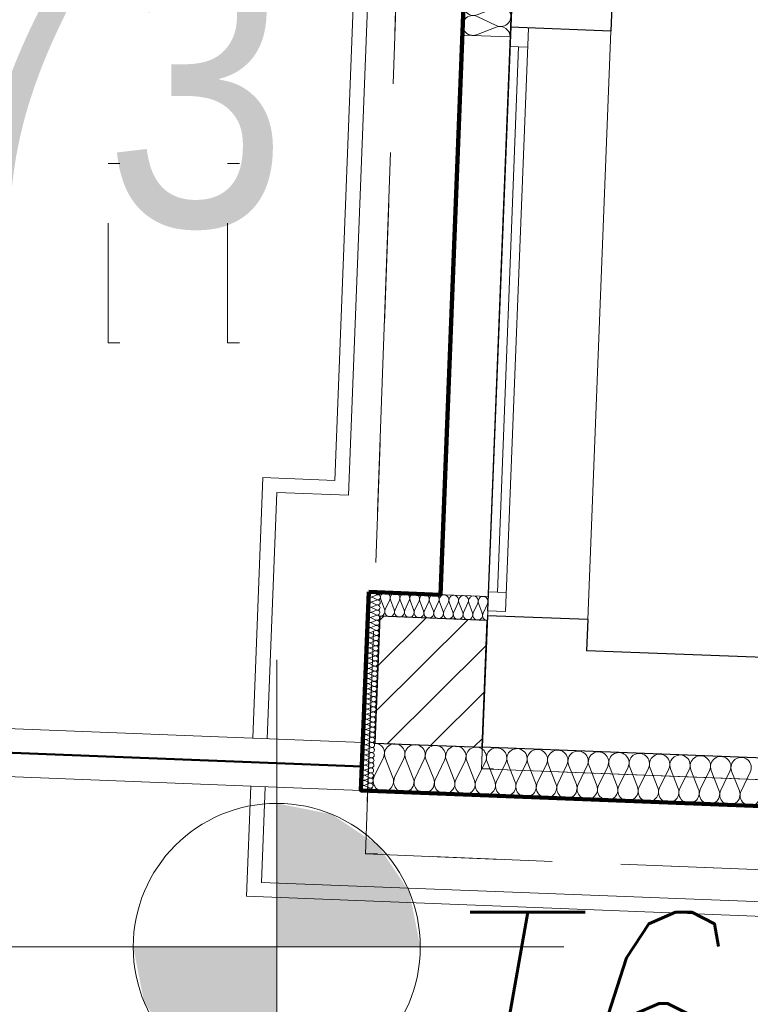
# Model space of a CAD drawing. Extents: x -198213 to 5540361, y 56395 to 5961443.
# Tile 16 of 76: x 5539577.63 to 5539580.68, y 5961325.39 to 5961329.5. Entities that reach past the tile are written whole.
import ezdxf
from ezdxf import colors
from ezdxf.entities.mleader import LeaderData, LeaderLine
from ezdxf.math import Vec2, Vec3

# ---------------------------------------------------------------- set-up
doc = ezdxf.new("R2010")
doc.units = 0
doc.header["$MEASUREMENT"] = 0
doc.linetypes.add('L_0_03', pattern=[1, 0.5, -0.5])
doc.linetypes.add('L_0_06', pattern=[2, 1.5, -0.5])
for name, color, linetype, lineweight in [('$ IE_OPISY', 7, 'Continuous', 25), ('0_Nr_Pióra__7', 8, 'Continuous', 13), ('312_budynek_ewidencyjny_Nr_Pióra__7', 8, 'Continuous', 13), ('Arch balustrady_Nr_Pióra__86', 8, 'Continuous', 50), ('Arch drogi_Nr_Pióra__21', 8, 'Continuous', 9), ('Arch ocieplenie_Nr_Pióra__22', 8, 'Continuous', 9), ('Arch okna_Nr_Pióra__4', 8, 'Continuous', 9), ('Arch schody_Nr_Pióra__21', 8, 'Continuous', 9), ('Arch wyburzenia_Nr_Pióra__46', 8, 'Continuous', 13), ('Arch wykończenie_Nr_Pióra__46', 8, 'Continuous', 13), ('arch wypelnienia_Nr_Pióra__118', 8, 'Continuous', 211), ('Arch ściany nośne_Nr_Pióra__21', 8, 'Continuous', 9), ('Arch ściany nośne_Nr_Pióra__27', 8, 'Continuous', 30), ('bt_Nr_Pióra__7', 8, 'Continuous', 13), ('INWENT RZĘDNE_Nr_Pióra__21', 8, 'Continuous', 9), ('INWENT.ŚCIANY_Nr_Pióra__1', 8, 'Continuous', 25), ('trawnik_Nr_Pióra__7', 8, 'Continuous', 13)]:
    doc.layers.add(name, color=color, linetype=linetype, lineweight=lineweight)
for name, color, linetype in [('Arch ocieplenie', 8, 'Continuous'), ('Arch ściany nośne', 8, 'Continuous'), ('INWENT RZĘDNE', 8, 'Continuous')]:
    doc.layers.add(name, color=color, linetype=linetype)
doc.styles.add('1. Elektrobau_02.2024', font='romans.shx', dxfattribs={"width": 0.8, "oblique": 10})
doc.styles.add('GENERATED_STYLE_3', font='ARIALN.TTF')

# ---------------------------------------------------------------- blocks, each defined once
blk = doc.blocks.new('Izolacja cieplna 14_15', base_point=(-134699.1285165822, 101732.1675233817))
at = {"layer": 'Arch ocieplenie_Nr_Pióra__22', "linetype": 'Continuous'}
for p, q in [((-134734.2375228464, 101732.6453930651), (-134714.3974233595, 101723.0099094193)), ((-134735.8999967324, 101690.1137694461), (-134716.0598972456, 101680.4782858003)), ((-134715.2984797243, 101699.9578840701), (-134735.8301593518, 101691.9004424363)), ((-134735.0687597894, 101711.3795812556), (-134715.2286603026, 101701.7440976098)), ((-134714.4672427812, 101721.2236958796), (-134734.9989224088, 101713.1662542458)), ((-134737.5624706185, 101647.5821458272), (-134717.7223711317, 101637.9466621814)), ((-134716.9609536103, 101657.4262604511), (-134737.4926332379, 101649.3688188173)), ((-134736.7312336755, 101668.8479576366), (-134716.8911341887, 101659.2124739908)), ((-134716.1297166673, 101678.6920722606), (-134736.6613962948, 101670.6346306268)), ((-134739.2249445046, 101605.0505222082), (-134719.3848450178, 101595.4150385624)), ((-134718.6234274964, 101614.8946368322), (-134739.1551071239, 101606.8371951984)), ((-134738.3937075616, 101626.3163340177), (-134718.5536080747, 101616.6808503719)), ((-134717.7921905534, 101636.1604486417), (-134738.3238701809, 101628.1030070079)), ((-134740.8874183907, 101562.5188985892), (-134721.0473189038, 101552.8834149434)), ((-134720.2859013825, 101572.3630132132), (-134740.81758101, 101564.3055715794)), ((-134740.0561814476, 101583.7847103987), (-134720.2160819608, 101574.1492267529)), ((-134719.4546644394, 101593.6288250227), (-134739.986344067, 101585.5713833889)), ((-134742.5498922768, 101519.9872749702), (-134722.7097927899, 101510.3517913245)), ((-134721.9483752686, 101529.8313895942), (-134742.4800548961, 101521.7739479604)), ((-134741.7186553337, 101541.2530867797), (-134721.8785558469, 101531.6176031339)), ((-134721.1171383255, 101551.0972014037), (-134741.6488179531, 101543.0397597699)), ((-134723.6108491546, 101487.2997659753), (-134744.1425287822, 101479.2423243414)), ((-134743.3811292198, 101498.7214631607), (-134723.541029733, 101489.085979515)), ((-134722.7796122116, 101508.5655777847), (-134743.3112918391, 101500.5081361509)), ((-134725.2733230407, 101444.7681423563), (-134745.8050026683, 101436.7107007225)), ((-134745.0436031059, 101456.1898395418), (-134725.203503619, 101446.554355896)), ((-134724.4420860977, 101466.0339541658), (-134744.9737657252, 101457.976512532)), ((-134744.2123661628, 101477.4556513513), (-134724.372266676, 101467.8201677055)), ((-134726.9357969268, 101402.2365187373), (-134747.4674765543, 101394.1790771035)), ((-134746.7060769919, 101413.6582159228), (-134726.8659775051, 101404.022732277)), ((-134726.1045599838, 101423.5023305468), (-134746.6362396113, 101415.444888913)), ((-134745.8748400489, 101434.9240277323), (-134726.0347405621, 101425.2885440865)), ((-134728.5982708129, 101359.7048951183), (-134749.1299504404, 101351.6474534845)), ((-134748.368550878, 101371.1265923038), (-134728.5284513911, 101361.4911086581)), ((-134727.7670338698, 101380.9707069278), (-134748.2987134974, 101372.913265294)), ((-134747.537313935, 101392.3924041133), (-134727.6972144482, 101382.7569204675)), ((-134730.2607446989, 101317.1732714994), (-134750.7924243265, 101309.1158298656)), ((-134750.0310247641, 101328.5949686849), (-134730.1909252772, 101318.9594850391)), ((-134729.4295077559, 101338.4390833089), (-134749.9611873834, 101330.381641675)), ((-134749.1997878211, 101349.8607804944), (-134729.3596883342, 101340.2252968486)), ((-134731.923218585, 101274.6416478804), (-134752.4548982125, 101266.5842062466)), ((-134751.6934986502, 101286.0633450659), (-134731.8533991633, 101276.4278614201)), ((-134731.091981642, 101295.9074596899), (-134751.6236612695, 101287.8500180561)), ((-134750.8622617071, 101307.3291568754), (-134731.0221622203, 101297.6936732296)), ((-134733.5856924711, 101232.1100242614), (-134754.1173720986, 101224.0525826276)), ((-134753.3559725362, 101243.5317214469), (-134733.5158730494, 101233.8962378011)), ((-134732.754455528, 101253.3758360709), (-134753.2861351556, 101245.3183944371)), ((-134752.5247355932, 101264.7975332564), (-134732.6846361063, 101255.1620496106)), ((-134755.0184464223, 101201.000097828), (-134735.1783469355, 101191.3646141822)), ((-134734.4169294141, 101210.8442124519), (-134754.9486090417, 101202.7867708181)), ((-134754.1872094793, 101222.2659096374), (-134734.3471099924, 101212.6304259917)), ((-134756.6809203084, 101158.468474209), (-134736.8408208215, 101148.8329905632)), ((-134736.0794033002, 101168.312588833), (-134756.6110829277, 101160.2551471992)), ((-134755.8496833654, 101179.7342860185), (-134736.0095838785, 101170.0988023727)), ((-134735.2481663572, 101189.5784006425), (-134755.7798459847, 101181.5209590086)), ((-134758.3433941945, 101115.93685059), (-134738.5032947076, 101106.3013669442)), ((-134737.7418771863, 101125.780965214), (-134758.2735568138, 101117.7235235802)), ((-134757.5121572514, 101137.2026623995), (-134737.6720577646, 101127.5671787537)), ((-134736.9106402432, 101147.0467770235), (-134757.4423198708, 101138.9893353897)), ((-134760.0058680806, 101073.405226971), (-134740.1657685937, 101063.7697433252)), ((-134739.4043510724, 101083.249341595), (-134759.9360306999, 101075.1918999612)), ((-134759.1746311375, 101094.6710387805), (-134739.3345316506, 101085.0355551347)), ((-134738.5731141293, 101104.5151534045), (-134759.1047937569, 101096.4577117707)), ((-134761.6683419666, 101030.8736033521), (-134741.8282424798, 101021.2381197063)), ((-134741.0668249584, 101040.717717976), (-134761.5985045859, 101032.6602763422)), ((-134760.8371050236, 101052.1394151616), (-134740.9970055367, 101042.5039315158)), ((-134740.2355880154, 101061.9835297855), (-134760.7672676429, 101053.9260881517)), ((-134763.3308158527, 100988.3419797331), (-134743.4907163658, 100978.7064960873)), ((-134742.7292988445, 100998.1860943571), (-134763.260978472, 100990.1286527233)), ((-134762.4995789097, 101009.6077915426), (-134742.6594794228, 100999.9723078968)), ((-134741.8980619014, 101019.4519061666), (-134762.429741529, 101011.3944645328)), ((-134764.9932897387, 100945.8103561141), (-134745.1531902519, 100936.1748724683)), ((-134744.3917727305, 100955.6544707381), (-134764.9234523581, 100947.5970291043)), ((-134764.1620527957, 100967.0761679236), (-134744.3219533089, 100957.4406842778)), ((-134743.5605357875, 100976.9202825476), (-134764.0922154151, 100968.8628409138)), ((-134746.0542466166, 100913.1228471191), (-134766.5859262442, 100905.0654054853)), ((-134765.8245266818, 100924.5445443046), (-134745.984427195, 100914.9090606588)), ((-134745.2230096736, 100934.3886589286), (-134765.7546893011, 100926.3312172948))]:
    blk.add_line(p, q, dxfattribs=at)
for centre, start_param, end_param in [((-134738.8808758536, 101723.0724360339), 2.72879934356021, 6.695979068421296), ((-134709.7540748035, 101732.5828546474), 5.870391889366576, 7.853981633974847), ((-134740.5433497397, 101680.5408124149), 2.72879934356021, 6.69597906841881), ((-134739.7121127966, 101701.8066242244), 2.72879934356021, 6.695979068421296), ((-134711.4165345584, 101690.0516946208), 5.870391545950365, 9.837570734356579), ((-134710.5852976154, 101711.3175064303), 5.870391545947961, 9.837570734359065), ((-134742.2058236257, 101638.0091887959), 2.72879934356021, 6.69597906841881), ((-134741.3745866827, 101659.2750006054), 2.72879934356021, 6.69597906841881), ((-134713.0790084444, 101647.5200710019), 5.870391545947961, 9.837570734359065), ((-134712.2477715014, 101668.7858828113), 5.870391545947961, 9.837570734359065), ((-134743.8682975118, 101595.4775651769), 2.72879934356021, 6.695979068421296), ((-134743.0370605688, 101616.7433769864), 2.72879934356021, 6.695979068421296), ((-134714.7414823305, 101604.9884473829), 5.870391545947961, 9.837570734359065), ((-134713.9102453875, 101626.2542591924), 5.870391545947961, 9.837570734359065), ((-134745.5307713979, 101552.945941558), 2.72879934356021, 6.69597906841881), ((-134744.6995344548, 101574.2117533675), 2.72879934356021, 6.69597906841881), ((-134716.4039562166, 101562.4568237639), 5.870391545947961, 9.837570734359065), ((-134715.5727192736, 101583.7226355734), 5.870391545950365, 9.837570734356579), ((-134747.193245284, 101510.414317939), 2.72879934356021, 6.695979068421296), ((-134746.3620083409, 101531.6801297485), 2.72879934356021, 6.69597906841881), ((-134718.0664301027, 101519.9252001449), 5.870391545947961, 9.837570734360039), ((-134717.2351931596, 101541.1910119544), 5.870391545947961, 9.837570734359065), ((-134748.85571917, 101467.88269432), 2.728799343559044, 6.69597906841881), ((-134748.024482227, 101489.1485061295), 2.728799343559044, 6.695979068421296), ((-134719.7289039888, 101477.393576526), 5.870391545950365, 9.837570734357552), ((-134718.8976670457, 101498.6593883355), 5.870391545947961, 9.837570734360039), ((-134750.5181930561, 101425.3510707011), 2.728799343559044, 6.69597906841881), ((-134749.6869561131, 101446.6168825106), 2.728799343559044, 6.69597906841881), ((-134721.3913778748, 101434.861952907), 5.870391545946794, 9.837570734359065), ((-134720.5601409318, 101456.1277647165), 5.870391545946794, 9.837570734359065), ((-134751.3494299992, 101404.0852588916), 2.72879934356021, 6.695979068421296), ((-134723.0538517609, 101392.330329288), 5.870391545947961, 9.837570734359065), ((-134722.2226148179, 101413.5961410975), 5.870391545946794, 9.837570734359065), ((-134753.0119038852, 101361.5536352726), 2.72879934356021, 6.69597906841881), ((-134752.1806669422, 101382.8194470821), 2.72879934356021, 6.695979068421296), ((-134724.716325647, 101349.798705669), 5.870391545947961, 9.837570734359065), ((-134723.8850887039, 101371.0645174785), 5.870391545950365, 9.837570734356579), ((-134754.6743777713, 101319.0220116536), 2.72879934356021, 6.69597906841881), ((-134753.8431408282, 101340.2878234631), 2.72879934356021, 6.69597906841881), ((-134726.3787995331, 101307.2670820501), 5.870391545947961, 9.837570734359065), ((-134725.54756259, 101328.5328938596), 5.870391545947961, 9.837570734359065), ((-134756.3368516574, 101276.4903880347), 2.72879934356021, 6.695979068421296), ((-134755.5056147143, 101297.7561998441), 2.72879934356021, 6.695979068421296), ((-134728.0412734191, 101264.7354584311), 5.870391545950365, 9.837570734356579), ((-134727.2100364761, 101286.0012702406), 5.870391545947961, 9.837570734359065), ((-134757.9993255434, 101233.9587644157), 2.72879934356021, 6.69597906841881), ((-134757.1680886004, 101255.2245762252), 2.72879934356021, 6.69597906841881), ((-134729.7037473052, 101222.2038348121), 5.870391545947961, 9.837570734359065), ((-134728.8725103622, 101243.4696466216), 5.870391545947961, 9.837570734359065), ((-134759.6617994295, 101191.4271407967), 2.72879934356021, 6.695979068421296), ((-134758.8305624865, 101212.6929526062), 2.72879934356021, 6.69597906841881), ((-134731.3662211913, 101179.6722111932), 5.870391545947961, 9.837570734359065), ((-134730.5349842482, 101200.9380230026), 5.870391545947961, 9.837570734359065), ((-134761.3242733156, 101148.8955171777), 2.72879934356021, 6.69597906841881), ((-134760.4930363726, 101170.1613289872), 2.72879934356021, 6.695979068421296), ((-134733.0286950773, 101137.1405875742), 5.870391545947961, 9.837570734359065), ((-134732.1974581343, 101158.4063993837), 5.870391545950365, 9.837570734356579), ((-134762.9867472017, 101106.3638935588), 2.728799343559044, 6.69597906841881), ((-134762.1555102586, 101127.6297053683), 2.72879934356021, 6.69597906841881), ((-134733.8599320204, 101115.8747757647), 5.870391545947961, 9.837570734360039), ((-134764.6492210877, 101063.8322699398), 2.728799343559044, 6.695979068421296), ((-134763.8179841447, 101085.0980817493), 2.728799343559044, 6.695979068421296), ((-134735.5224059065, 101073.3431521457), 5.870391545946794, 9.837570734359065), ((-134734.6911689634, 101094.6089639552), 5.870391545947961, 9.837570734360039), ((-134766.3116949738, 101021.3006463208), 2.72879934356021, 6.69597906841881), ((-134765.4804580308, 101042.5664581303), 2.728799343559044, 6.69597906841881), ((-134737.1848797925, 101030.8115285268), 5.870391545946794, 9.837570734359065), ((-134736.3536428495, 101052.0773403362), 5.870391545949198, 9.837570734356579), ((-134767.9741688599, 100978.7690227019), 2.72879934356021, 6.695979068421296), ((-134767.1429319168, 101000.0348345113), 2.72879934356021, 6.69597906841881), ((-134738.8473536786, 100988.2799049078), 5.870391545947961, 9.837570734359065), ((-134738.0161167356, 101009.5457167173), 5.870391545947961, 9.837570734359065), ((-134769.636642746, 100936.2373990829), 2.72879934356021, 6.69597906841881), ((-134768.8054058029, 100957.5032108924), 2.728799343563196, 6.69597906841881), ((-134740.5098275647, 100945.7482812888), 5.870391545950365, 9.837570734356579), ((-134739.6785906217, 100967.0140930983), 5.870391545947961, 9.837570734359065), ((-134770.467879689, 100914.9715872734), 2.72879934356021, 6.69597906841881), ((-134742.1723014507, 100903.2166576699), 1.570796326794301, 3.554385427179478), ((-134741.3410645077, 100924.4824694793), 5.870391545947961, 9.837570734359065)]:
    blk.add_ellipse(centre, major_axis=(-0.4156094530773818, -10.63267518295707), ratio=0.9993307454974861, start_param=start_param, end_param=end_param, dxfattribs=at)
blk = doc.blocks.new('Izolacja cieplna 14_16', base_point=(-134253.3781672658, 101614.6676947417))
at = {"layer": 'Arch ocieplenie_Nr_Pióra__22', "linetype": 'Continuous'}
for p, q in [((-134683.148249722, 101661.2887380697), (-134698.575166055, 101702.3256181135)), ((-134661.1316954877, 101700.8620296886), (-134679.7147286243, 101661.1545287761)), ((-134642.2703748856, 101659.6909058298), (-134657.6972912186, 101700.7277858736)), ((-134620.2538206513, 101699.2641974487), (-134638.8368537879, 101659.5566965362)), ((-134601.3925000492, 101658.0930735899), (-134616.8194163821, 101699.1299536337)), ((-134579.3759458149, 101697.6663652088), (-134597.9589789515, 101657.9588642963)), ((-134560.5146252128, 101656.49524135), (-134575.9415415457, 101697.5321213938)), ((-134538.4980709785, 101696.0685329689), (-134557.0811041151, 101656.3610320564)), ((-134519.6367503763, 101654.8974091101), (-134535.0636667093, 101695.9342891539)), ((-134497.6201961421, 101694.470700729), (-134516.2032292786, 101654.7631998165)), ((-134478.7588755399, 101653.2995768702), (-134494.1857918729, 101694.336456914)), ((-134456.7423213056, 101692.8728684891), (-134475.3253544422, 101653.1653675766)), ((-134437.8810007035, 101651.7017446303), (-134453.3079170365, 101692.7386246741)), ((-134415.8644464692, 101691.2750362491), (-134434.4474796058, 101651.5675353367)), ((-134397.0031258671, 101650.1039123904), (-134412.4300422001, 101691.1407924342)), ((-134374.9865716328, 101689.6772040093), (-134393.5696047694, 101649.9697030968)), ((-134356.1252510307, 101648.5060801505), (-134371.5521673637, 101689.5429601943)), ((-134334.1086967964, 101688.0793717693), (-134352.691729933, 101648.3718708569)), ((-134315.2473761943, 101646.9082479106), (-134330.6742925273, 101687.9451279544)), ((-134293.23082196, 101686.4815395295), (-134311.8138550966, 101646.774038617)), ((-134274.3695013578, 101645.3104156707), (-134289.7964176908, 101686.3472957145)), ((-134252.3529471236, 101684.8837072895), (-134270.9359802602, 101645.1762063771))]:
    blk.add_line(p, q, dxfattribs=at)
for centre, start_param, end_param in [((-134679.5202021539, 101710.1192172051), 1.158003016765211, 5.125182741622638), ((-134638.6423273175, 101708.5213849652), 1.158003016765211, 5.125182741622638), ((-134597.7644524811, 101706.9235527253), 1.158003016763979, 5.125182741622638), ((-134556.8865776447, 101705.3257204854), 1.158003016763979, 5.125182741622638), ((-134516.0087028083, 101703.7278882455), 1.158003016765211, 5.125182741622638), ((-134475.1308279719, 101702.1300560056), 1.158003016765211, 5.125182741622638), ((-134434.2529531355, 101700.5322237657), 1.158003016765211, 5.125182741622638), ((-134393.3750782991, 101698.9343915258), 1.158003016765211, 5.125182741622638), ((-134352.4972034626, 101697.3365592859), 1.158003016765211, 5.125182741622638), ((-134311.6193286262, 101695.738727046), 1.158003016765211, 5.125182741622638), ((-134270.7414537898, 101694.1408948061), 1.158003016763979, 5.125182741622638), ((-134702.2032283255, 101653.4951555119), 2.309263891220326e-14, 1.983589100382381), ((-134661.3253534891, 101651.897323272), 4.299595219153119, 8.266774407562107), ((-134620.4474786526, 101650.2994910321), 4.299595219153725, 8.266774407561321), ((-134579.5696038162, 101648.7016587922), 4.299595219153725, 8.266774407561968), ((-134538.6917289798, 101647.1038265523), 4.299595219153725, 8.266774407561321), ((-134497.8138541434, 101645.5059943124), 4.299595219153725, 8.266774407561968), ((-134456.935979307, 101643.9081620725), 4.299595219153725, 8.266774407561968), ((-134416.0581044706, 101642.3103298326), 4.299595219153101, 8.266774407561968), ((-134375.1802296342, 101640.7124975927), 4.299595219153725, 8.266774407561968), ((-134334.3023547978, 101639.1146653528), 4.299595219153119, 8.26677440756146), ((-134293.4244799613, 101637.5168331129), 4.299595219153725, 8.266774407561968), ((-134252.5474962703, 101635.9190277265), 4.299595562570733, 6.283185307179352)]:
    blk.add_ellipse(centre, major_axis=(-0.8306710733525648, -21.25133497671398), ratio=0.961751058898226, start_param=start_param, end_param=end_param, dxfattribs=at)
blk = doc.blocks.new('Izolacja cieplna 14_17', base_point=(-127569.1990290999, 100822.9939668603))
at = {"layer": 'Arch ocieplenie_Nr_Pióra__22', "linetype": 'Continuous'}
for p, q in [((-134687.0528884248, 101041.5724495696), (-134725.6405337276, 100962.2138383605)), ((-134647.6233976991, 100959.1643086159), (-134679.8988111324, 101041.2928113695)), ((-134601.8798349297, 101038.2432096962), (-134640.4674802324, 100958.8845984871)), ((-134562.450344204, 100955.8350687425), (-134594.7257576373, 101037.9635714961)), ((-134516.7067814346, 101034.9139698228), (-134555.2944267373, 100955.5553586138)), ((-134477.2772907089, 100952.5058288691), (-134509.5527041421, 101034.6343316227)), ((-134431.5337279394, 101031.5847299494), (-134470.1213732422, 100952.2261187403)), ((-134392.1042372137, 100949.1765889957), (-134424.379650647, 101031.3050917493)), ((-134346.3606744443, 101028.255490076), (-134384.9483197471, 100948.8968788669)), ((-134306.9311837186, 100945.8473491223), (-134339.2065971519, 101027.9758518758)), ((-134261.1876209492, 101024.9262502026), (-134299.7752662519, 100945.5676389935)), ((-134221.7581302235, 100942.5181092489), (-134254.0335436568, 101024.6466120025)), ((-134176.0145674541, 101021.5970103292), (-134214.6022127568, 100942.2383991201)), ((-134136.5850767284, 100939.1888693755), (-134168.8604901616, 101021.3173721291)), ((-134090.8415139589, 101018.2677704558), (-134129.4291592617, 100938.9091592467)), ((-134051.4120232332, 100935.8596295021), (-134083.6874366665, 101017.9881322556)), ((-134005.6684604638, 101014.9385305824), (-134044.2561057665, 100935.5799193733)), ((-133966.2389697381, 100932.5303896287), (-133998.5143831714, 101014.6588923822)), ((-133920.4954069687, 101011.609290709), (-133959.0830522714, 100932.2506794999)), ((-133881.065916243, 100929.2011497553), (-133913.3413296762, 101011.3296525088)), ((-133835.3223534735, 101008.2800508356), (-133873.9099987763, 100928.9214396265)), ((-133795.8928627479, 100925.8719098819), (-133828.1682761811, 101008.0004126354)), ((-133750.1492999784, 101004.9508109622), (-133788.7369452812, 100925.5921997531)), ((-133710.7198092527, 100922.5426700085), (-133742.995222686, 101004.671172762)), ((-133664.9762464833, 101001.6215710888), (-133703.563891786, 100922.2629598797)), ((-133625.5467557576, 100919.2134301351), (-133657.8221691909, 101001.3419328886)), ((-133579.8031929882, 100998.2923312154), (-133618.3908382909, 100918.9337200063)), ((-133540.3737022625, 100915.8841902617), (-133572.6491156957, 100998.0126930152)), ((-133494.630139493, 100994.963091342), (-133533.2177847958, 100915.6044801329)), ((-133455.2006487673, 100912.5549503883), (-133487.4760622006, 100994.6834531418)), ((-133409.4570859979, 100991.6338514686), (-133448.0447313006, 100912.2752402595)), ((-133370.0275952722, 100909.2257105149), (-133402.3030087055, 100991.3542132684)), ((-133324.2840325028, 100988.3046115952), (-133362.8716778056, 100908.9460003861)), ((-133284.8545417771, 100905.8964706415), (-133317.1299552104, 100988.024973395)), ((-133239.1109790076, 100984.9753717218), (-133277.6986243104, 100905.6167605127)), ((-133199.681488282, 100902.5672307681), (-133231.9569017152, 100984.6957335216)), ((-133153.9379255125, 100981.6461318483), (-133192.5255708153, 100902.2875206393))]:
    blk.add_line(p, q, dxfattribs=at)
for centre, start_param, end_param in [((-134725.3949922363, 101060.1477948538), 2.72879988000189, 4.712388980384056), ((-134640.2219387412, 101056.8185549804), 2.728799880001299, 6.695979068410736), ((-134555.0488852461, 101053.489315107), 2.728799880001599, 6.695979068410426), ((-134469.8758317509, 101050.1600752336), 2.72879988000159, 6.695979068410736), ((-134384.7027782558, 101046.8308353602), 2.728799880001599, 6.695979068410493), ((-134299.5297247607, 101043.5015954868), 2.72879988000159, 6.695979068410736), ((-134214.3566712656, 101040.1723556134), 2.728799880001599, 6.695979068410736), ((-134129.1836177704, 101036.84311574), 2.72879988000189, 6.695979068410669), ((-134044.0105642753, 101033.5138758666), 2.728799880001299, 6.695979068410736), ((-133958.8375107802, 101030.1846359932), 2.728799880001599, 6.695979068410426), ((-133873.664457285, 101026.8553961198), 2.72879988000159, 6.695979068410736), ((-133788.4914037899, 101023.5261562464), 2.728799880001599, 6.695979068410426), ((-133703.3183502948, 101020.196916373), 2.72879988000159, 6.695979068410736), ((-133618.1452967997, 101016.8676764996), 2.728799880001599, 6.695979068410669), ((-133532.9722433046, 101013.5384366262), 2.72879988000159, 6.695979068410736), ((-133447.7991898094, 101010.2091967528), 2.728799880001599, 6.695979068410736), ((-133362.6261363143, 101006.8799568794), 2.728799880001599, 6.695979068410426), ((-133277.4530828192, 101003.550717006), 2.72879988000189, 6.695979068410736), ((-133192.280029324, 101000.2214771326), 2.728799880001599, 6.695979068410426), ((-134687.2984630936, 100943.6384624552), 5.87039154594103, 9.837571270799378), ((-134602.1254095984, 100940.3092225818), 5.87039154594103, 9.837571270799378), ((-134516.9523561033, 100936.9799827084), 5.870391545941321, 9.837571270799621), ((-134431.7793026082, 100933.650742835), 5.87039154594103, 9.837571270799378), ((-134346.606249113, 100930.3215029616), 5.87039154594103, 9.83757127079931), ((-134261.4331956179, 100926.9922630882), 5.87039154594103, 9.837571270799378), ((-134176.2601421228, 100923.6630232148), 5.87039154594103, 9.83757127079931), ((-134091.0870886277, 100920.3337833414), 5.87039154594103, 9.837571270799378), ((-134005.9140351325, 100917.004543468), 5.87039154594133, 9.837571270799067), ((-133920.7409816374, 100913.6753035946), 5.870391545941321, 9.837571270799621), ((-133835.5679281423, 100910.3460637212), 5.87039154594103, 9.837571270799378), ((-133750.3948746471, 100907.0168238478), 5.87039154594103, 9.837571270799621), ((-133665.221821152, 100903.6875839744), 5.87039154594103, 9.837571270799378), ((-133580.0487676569, 100900.358344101), 5.87039154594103, 9.837571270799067), ((-133494.8757141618, 100897.0291042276), 5.87039154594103, 9.837571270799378), ((-133409.7026606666, 100893.6998643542), 5.87039154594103, 9.837571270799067), ((-133324.5296071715, 100890.3706244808), 5.870391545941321, 9.837571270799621), ((-133239.3565536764, 100887.0413846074), 5.87039154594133, 9.837571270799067), ((-133154.1835001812, 100883.712144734), 5.87039154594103, 9.837571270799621)]:
    blk.add_ellipse(centre, major_axis=(-42.58560266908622, 1.664583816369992), ratio=0.9980423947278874, start_param=start_param, end_param=end_param, dxfattribs=at)
blk = doc.blocks.new('Izolacja cieplna 14_18', base_point=(-134079.9601122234, 106051.2797084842))
at = {"layer": 'Arch ocieplenie_Nr_Pióra__22', "linetype": 'Continuous'}
for p, q in [((-134220.3931930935, 106053.2665093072), (-134141.0036321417, 106015.4706615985)), ((-134141.2770214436, 106008.476451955), (-134223.374576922, 105976.9927729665)), ((-134223.6480365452, 105969.9967642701), (-134144.2584755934, 105932.2009165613)), ((-134144.5318648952, 105925.2067069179), (-134226.6294203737, 105893.7230279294)), ((-134226.9028799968, 105886.7270192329), (-134147.513319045, 105848.9311715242)), ((-134147.7867083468, 105841.9369618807), (-134229.8842638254, 105810.4532828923)), ((-134230.1577234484, 105803.4572741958), (-134150.7681624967, 105765.661426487)), ((-134151.0415517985, 105758.6672168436), (-134233.139107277, 105727.1835378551)), ((-134233.4125669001, 105720.1875291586), (-134154.0230059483, 105682.3916814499)), ((-134154.2963952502, 105675.3974718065), (-134236.3939507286, 105643.913792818)), ((-134236.6674103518, 105636.9177841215), (-134157.2778494, 105599.1219364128)), ((-134157.5512387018, 105592.1277267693), (-134239.6487941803, 105560.6440477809)), ((-134239.9222538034, 105553.6480390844), (-134160.5326928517, 105515.8521913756)), ((-134160.8060821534, 105508.8579817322), (-134242.903637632, 105477.3743027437)), ((-134243.177097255, 105470.3782940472), (-134163.7875363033, 105432.5824463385)), ((-134246.4319407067, 105387.1085490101), (-134167.0423797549, 105349.3127013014)), ((-134164.0609256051, 105425.5882366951), (-134246.1584810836, 105394.1045577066)), ((-134249.6867841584, 105303.838803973), (-134170.2972232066, 105266.0429562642)), ((-134167.3157690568, 105342.3184916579), (-134249.4133245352, 105310.8348126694)), ((-134170.5706125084, 105259.0487466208), (-134252.6681679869, 105227.5650676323)), ((-134252.94162761, 105220.5690589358), (-134173.5520666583, 105182.7732112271)), ((-134173.8254559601, 105175.7790015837), (-134255.9230114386, 105144.2953225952)), ((-134256.1964710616, 105137.2993138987), (-134176.8069101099, 105099.50346619)), ((-134177.0802994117, 105092.5092565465), (-134259.1778548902, 105061.025577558)), ((-134259.4513145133, 105054.0295688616), (-134180.0617535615, 105016.2337211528)), ((-134180.3351428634, 105009.2395115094), (-134262.4326983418, 104977.7558325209)), ((-134262.706157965, 104970.7598238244), (-134183.3165970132, 104932.9639761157)), ((-134183.589986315, 104925.9697664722), (-134265.6875417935, 104894.4860874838)), ((-134265.9610014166, 104887.4900787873), (-134186.5714404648, 104849.6942310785)), ((-134186.8448297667, 104842.7000214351), (-134268.9423852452, 104811.2163424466)), ((-134269.2158448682, 104804.2203337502), (-134189.8262839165, 104766.4244860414)), ((-134190.0996732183, 104759.430276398), (-134272.1972286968, 104727.9465974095)), ((-134272.4706883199, 104720.950588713), (-134193.0811273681, 104683.1547410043)), ((-134193.35451667, 104676.1605313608), (-134275.4520721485, 104644.6768523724)), ((-134275.7255317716, 104637.6808436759), (-134196.3359708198, 104599.8849959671)), ((-134196.6093601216, 104592.8907863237), (-134278.7069156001, 104561.4071073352)), ((-134278.9803752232, 104554.4110986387), (-134199.5908142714, 104516.61525093)), ((-134199.8642035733, 104509.6210412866), (-134281.9617590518, 104478.1373622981)), ((-134282.2352186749, 104471.1413536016), (-134202.8456577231, 104433.3455058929)), ((-134203.1190470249, 104426.3512962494), (-134285.2166025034, 104394.8676172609)), ((-134285.4900621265, 104387.8716085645), (-134206.1005011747, 104350.0757608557)), ((-134206.3738904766, 104343.0815512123), (-134288.4714459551, 104311.5978722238)), ((-134288.7449055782, 104304.6018635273), (-134209.3553446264, 104266.8060158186)), ((-134209.6287339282, 104259.8118061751), (-134291.7262894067, 104228.3281271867)), ((-134291.9997490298, 104221.3321184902), (-134212.610188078, 104183.5362707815)), ((-134212.8835773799, 104176.542061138), (-134294.9811328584, 104145.0583821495)), ((-134295.2545924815, 104138.0623734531), (-134215.8650315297, 104100.2665257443)), ((-134216.1384208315, 104093.2723161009), (-134298.23597631, 104061.7886371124))]:
    blk.add_line(p, q, dxfattribs=at)
for centre, start_param, end_param in [((-134238.934497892, 106015.7960911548), 1.158003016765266, 5.125182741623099), ((-134122.4623451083, 106052.9410335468), 4.29959556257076, 6.283185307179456), ((-134125.7171335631, 105969.6731037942), 4.299595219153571, 8.266774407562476), ((-134242.1893413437, 105932.5263461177), 1.158003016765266, 5.125182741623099), ((-134128.9719770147, 105886.4033587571), 4.299595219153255, 8.266774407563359), ((-134245.4441847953, 105849.2566010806), 1.158003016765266, 5.125182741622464), ((-134132.2268204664, 105803.13361372), 4.299595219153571, 8.266774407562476), ((-134248.6990282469, 105765.9868560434), 1.158003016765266, 5.125182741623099), ((-134135.4816639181, 105719.8638686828), 4.299595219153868, 8.266774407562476), ((-134251.9538716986, 105682.7171110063), 1.158003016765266, 5.125182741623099), ((-134138.7365073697, 105636.5941236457), 4.299595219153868, 8.266774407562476), ((-134255.2087151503, 105599.4473659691), 1.158003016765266, 5.125182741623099), ((-134141.9913508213, 105553.3243786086), 4.299595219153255, 8.266774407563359), ((-134258.4635586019, 105516.177620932), 1.158003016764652, 5.125182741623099), ((-134145.246194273, 105470.0546335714), 4.299595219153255, 8.266774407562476), ((-134261.7184020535, 105432.9078758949), 1.158003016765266, 5.125182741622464), ((-134148.5010377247, 105386.7848885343), 4.299595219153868, 8.266774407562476), ((-134264.9732455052, 105349.6381308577), 1.158003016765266, 5.125182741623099), ((-134151.7558811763, 105303.5151434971), 4.299595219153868, 8.266774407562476), ((-134268.2280889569, 105266.3683858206), 1.158003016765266, 5.125182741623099), ((-134155.010724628, 105220.24539846), 4.299595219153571, 8.266774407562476), ((-134271.4829324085, 105183.0986407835), 1.158003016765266, 5.125182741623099), ((-134158.2655680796, 105136.9756534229), 4.299595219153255, 8.266774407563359), ((-134274.7377758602, 105099.8288957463), 1.158003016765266, 5.125182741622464), ((-134161.5204115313, 105053.7059083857), 4.299595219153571, 8.266774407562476), ((-134277.9926193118, 105016.5591507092), 1.158003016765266, 5.125182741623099), ((-134164.7752549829, 104970.4361633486), 4.299595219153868, 8.266774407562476), ((-134281.2474627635, 104933.2894056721), 1.158003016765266, 5.125182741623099), ((-134284.5023062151, 104850.0196606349), 1.158003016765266, 5.125182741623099), ((-134168.0300984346, 104887.1664183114), 4.299595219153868, 8.266774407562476), ((-134287.7571496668, 104766.7499155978), 1.158003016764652, 5.125182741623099), ((-134171.2849418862, 104803.8966732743), 4.299595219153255, 8.266774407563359), ((-134291.0119931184, 104683.4801705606), 1.158003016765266, 5.125182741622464), ((-134174.5397853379, 104720.6269282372), 4.299595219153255, 8.266774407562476), ((-134294.2668365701, 104600.2104255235), 1.158003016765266, 5.125182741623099), ((-134177.7946287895, 104637.3571832), 4.299595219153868, 8.266774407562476), ((-134297.5216800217, 104516.9406804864), 1.158003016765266, 5.125182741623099), ((-134181.0494722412, 104554.0874381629), 4.299595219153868, 8.266774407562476), ((-134184.3043156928, 104470.8176931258), 4.299595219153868, 8.266774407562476), ((-134300.7765234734, 104433.6709354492), 1.158003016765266, 5.125182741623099), ((-134187.5591591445, 104387.5479480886), 4.299595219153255, 8.266774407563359), ((-134304.031366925, 104350.4011904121), 1.158003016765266, 5.125182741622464), ((-134190.8140025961, 104304.2782030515), 4.299595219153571, 8.266774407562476), ((-134307.2862103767, 104267.131445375), 1.158003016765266, 5.125182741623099), ((-134194.0688460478, 104221.0084580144), 4.299595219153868, 8.266774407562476), ((-134310.5410538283, 104183.8617003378), 1.158003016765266, 5.125182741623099), ((-134197.3236894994, 104137.7387129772), 4.299595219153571, 8.266774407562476), ((-134313.79589728, 104100.5919553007), 1.158003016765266, 5.125182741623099), ((-134200.5785329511, 104054.4689679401), 6.283185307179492, 8.266774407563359)]:
    blk.add_ellipse(centre, major_axis=(42.50223686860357, -1.661325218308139), ratio=0.9795712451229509, start_param=start_param, end_param=end_param, dxfattribs=at)
blk = doc.blocks.new('Ściana_61', base_point=(-134274.0789716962, 101085.0721143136))
at = {"layer": 'Arch ściany nośne_Nr_Pióra__21', "linetype": 'Continuous'}
h = blk.add_hatch(dxfattribs=at)
h.set_pattern_fill('Common_Brick', color=256, style=0, pattern_type=2)
h.set_pattern_definition([(45, (0, 0), (-91.92387818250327, 91.92387818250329), [])])
h.paths.add_polyline_path([(-134253.3781673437, 101614.6676927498), (-134703.0347905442, 101632.2438473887), (-134723.7355948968, 101102.6482689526), (-134274.0789716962, 101085.0721143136)], flags=0)
at = {"layer": 'Arch ściany nośne_Nr_Pióra__27', "linetype": 'Continuous'}
for p, q in [((-134703.0347905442, 101632.2438473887), (-134723.7355948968, 101102.6482689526)), ((-134253.3781673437, 101614.6676927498), (-134703.0347905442, 101632.2438473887)), ((-134274.0789716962, 101085.0721143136), (-134253.3781673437, 101614.6676927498)), ((-134723.7355948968, 101102.6482689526), (-134274.0789716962, 101085.0721143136))]:
    blk.add_line(p, q, dxfattribs=at)
blk = doc.blocks.new('Koty wysokościowe_15', base_point=(-135133.2231443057, 100250.6199661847))
at = {"layer": 'INWENT RZĘDNE_Nr_Pióra__21', "linetype": 'Continuous'}
for points in [[(-135133.2231443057, 100250.6199661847), (-134533.2231443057, 100250.6199661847), (-134578.8954247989, 100480.2300256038), (-134708.9590755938, 100674.8840348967), (-134903.6130848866, 100804.9476856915), (-135133.2231443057, 100850.6199661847)], [(-135133.2231443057, 100250.6199661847), (-135733.2231443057, 100250.6199661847), (-135687.5508638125, 100021.0099067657), (-135557.4872130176, 99826.35589747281), (-135362.8332037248, 99696.29224667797), (-135133.2231443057, 99650.61996618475)]]:
    blk.add_hatch(color=256, dxfattribs=at).paths.add_polyline_path(points, flags=0)
for p, q in [((-135133.2231443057, 99050.61996618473), (-135133.2231443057, 101450.6199661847)), ((-136333.2231443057, 100250.6199661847), (-133933.2231443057, 100250.6199661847))]:
    blk.add_line(p, q, dxfattribs=at)
blk.add_circle((-135133.2231443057, 100250.6199661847), 600.0000000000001, dxfattribs=at)
blk = doc.blocks.new('Koty wysokościowe_17', base_point=(-135335.5850611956, 105438.2020446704))
at = {"layer": 'INWENT RZĘDNE_Nr_Pióra__21', "linetype": 'Continuous'}
for points in [[(-135335.5850611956, 105438.2020446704), (-134735.5850611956, 105438.2020446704), (-134781.2573416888, 105667.8121040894), (-134911.3209924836, 105862.4661133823), (-135105.9750017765, 105992.5297641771), (-135335.5850611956, 106038.2020446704)], [(-135335.5850611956, 105438.2020446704), (-135935.5850611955, 105438.2020446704), (-135889.9127807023, 105208.5919852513), (-135759.8491299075, 105013.9379759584), (-135565.1951206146, 104883.8743251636), (-135335.5850611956, 104838.2020446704)]]:
    blk.add_hatch(color=256, dxfattribs=at).paths.add_polyline_path(points, flags=0)
for p, q in [((-135335.5850611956, 104238.2020446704), (-135335.5850611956, 106638.2020446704)), ((-136535.5850611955, 105438.2020446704), (-134135.5850611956, 105438.2020446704))]:
    blk.add_line(p, q, dxfattribs=at)
blk.add_circle((-135335.5850611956, 105438.2020446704), 600.0000000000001, dxfattribs=at)
at = {"layer": 'INWENT RZĘDNE_Nr_Pióra__21', "insert": (-138528.8790558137, 103038.4962067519), "char_height": 1200, "attachment_point": 7, "style": 'GENERATED_STYLE_3'}
blk.add_mtext('{85,73}', dxfattribs=at)

msp = doc.modelspace()

# ---------------------------------------------------------------- linework, layer by layer
at = {"layer": '0_Nr_Pióra__7', "linetype": 'Continuous'}
for p, q in [((5539577.999, 5961328.899), (5539578.049, 5961328.899)), ((5539578.499, 5961328.899), (5539578.549, 5961328.899)), ((5539577.999, 5961328.149), (5539578.049, 5961328.149)), ((5539578.499, 5961328.149), (5539578.549, 5961328.149)), ((5539579.560000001, 5961326.370000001), (5539579.609999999, 5961326.370000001)), ((5539579.560000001, 5961326.370000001), (5539579.609999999, 5961326.370000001)), ((5539579.560000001, 5961326.370000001), (5539579.609999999, 5961326.370000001)), ((5539579.075, 5961326.014), (5539579.125, 5961326.014))]:
    msp.add_line(p, q, dxfattribs=at)
at = {"layer": '312_budynek_ewidencyjny_Nr_Pióra__7', "linetype": 'Continuous', "flags": 128}
for points in [[(5539579.560000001, 5961326.370000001), (5539580.53, 5961350.62)], [(5539592.23, 5961325.88), (5539579.560000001, 5961326.370000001)]]:
    msp.add_lwpolyline(points, dxfattribs=at)
at = {"layer": 'Arch balustrady_Nr_Pióra__86', "linetype": 'Continuous'}
msp.add_line((5539571.815523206, 5961326.662710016), (5539579.059991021, 5961326.379538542), dxfattribs=at)
at = {"layer": 'Arch drogi_Nr_Pióra__21', "linetype": 'Continuous'}
for p, q in [((5539578.946592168, 5961327.574878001), (5539579.054978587, 5961330.347762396)), ((5539579.004202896, 5961327.512580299), (5539579.114932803, 5961330.345418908)), ((5539578.604247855, 5961326.497429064), (5539578.646821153, 5961327.586595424)), ((5539578.646821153, 5961327.586595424), (5539578.946592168, 5961327.574878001)), ((5539578.664202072, 5961326.495085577), (5539578.704431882, 5961327.524297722)), ((5539578.704431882, 5961327.524297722), (5539579.004202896, 5961327.512580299)), ((5539578.578469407, 5961325.837930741), (5539578.596436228, 5961326.297581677)), ((5539578.640767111, 5961325.89554147), (5539578.656390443, 5961326.295238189)), ((5539589.28763522, 5961325.479377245), (5539578.640767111, 5961325.89554147)), ((5539589.225337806, 5961325.421766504), (5539578.578469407, 5961325.837930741))]:
    msp.add_line(p, q, dxfattribs=at)
at = {"layer": 'Arch okna_Nr_Pióra__4', "linetype": 'Continuous'}
for p, q in [((5539579.681080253, 5961329.46763646), (5539579.585778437, 5961327.029498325)), ((5539579.756023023, 5961329.464707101), (5539579.660721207, 5961327.026568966)), ((5539580.100759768, 5961329.451232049), (5539580.004676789, 5961326.993109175)), ((5539579.479670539, 5961329.435478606), (5539579.388274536, 5961327.097264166)), ((5539579.715426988, 5961329.386232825), (5539579.626374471, 5961327.1079726)), ((5539579.752898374, 5961329.384768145), (5539579.677955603, 5961329.387697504)), ((5539579.663845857, 5961327.106507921), (5539579.588903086, 5961327.10943728)), ((5539579.585778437, 5961327.029498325), (5539579.660721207, 5961327.026568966))]:
    msp.add_line(p, q, dxfattribs=at)
at = {"layer": 'Arch schody_Nr_Pióra__21', "linetype": 'Continuous'}
for p, q in [((5539579.063896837, 5961326.479462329), (5539571.919352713, 5961326.758727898)), ((5539579.056085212, 5961326.279614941), (5539571.7116937, 5961326.566692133))]:
    msp.add_line(p, q, dxfattribs=at)
at = {"layer": 'Arch wyburzenia_Nr_Pióra__46', "linetype": 'Continuous'}
for p, q in [((5539579.557786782, 5961331.433952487), (5539579.479670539, 5961329.435478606)), ((5539579.479670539, 5961329.435478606), (5539579.679517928, 5961329.427666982))]:
    msp.add_line(p, q, dxfattribs=at)
at = {"layer": 'Arch wykończenie_Nr_Pióra__46', "linetype": 'Continuous'}
for p, q in [((5539579.056085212, 5961326.279614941), (5539579.088503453, 5961327.108981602)), ((5539579.088503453, 5961327.108981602), (5539579.588121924, 5961327.089452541)), ((5539586.260583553, 5961325.998005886), (5539579.056085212, 5961326.279614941))]:
    msp.add_line(p, q, dxfattribs=at)
at = {"layer": 'arch wypelnienia_Nr_Pióra__118', "linetype": 'Continuous', "flags": 128}
msp.add_lwpolyline([(5539579.088503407, 5961327.108979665), (5539579.056085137, 5961326.279612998), (5539592.705661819, 5961325.746081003), (5539592.73807961, 5961326.575449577), (5539592.43830908, 5961326.587167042), (5539592.731244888, 5961334.081442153), (5539592.877268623, 5961337.808595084), (5539594.915375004, 5961337.728916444), (5539595.057323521, 5961341.359881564), (5539593.0230039, 5961341.435626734), (5539593.468662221, 5961352.947035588), (5539593.768433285, 5961352.93531769), (5539593.787181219, 5961353.414952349), (5539593.287562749, 5961353.434481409), (5539593.290535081, 5961353.510523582), (5539586.99, 5961353.68), (5539586.89, 5961350.36), (5539580.53, 5961350.62), (5539580.536283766, 5961350.808512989), (5539580.015547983, 5961350.825870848), (5539579.996800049, 5961350.346236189), (5539580.29657111, 5961350.334519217), (5539579.388274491, 5961327.097264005)], close=True, dxfattribs=at)
at = {"layer": 'bt_Nr_Pióra__7', "linetype": 'L_0_06', "flags": 128}
msp.add_lwpolyline([(5539579.560000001, 5961326.370000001), (5539592.23, 5961325.88), (5539592.456942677, 5961331.685950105), (5539592.800246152, 5961331.675969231), (5539592.6, 5961325.48), (5539579.075, 5961326.014), (5539579.85, 5961347.77), (5539580.41, 5961347.74)], close=True, dxfattribs=at)
at = {"layer": 'INWENT.ŚCIANY_Nr_Pióra__1', "linetype": 'Continuous'}
for p, q in [((5539579.703343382, 5961330.037201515), (5539579.681080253, 5961329.46763646)), ((5539580.121851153, 5961329.990819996), (5539580.100759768, 5961329.451232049)), ((5539580.100759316, 5961329.451232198), (5539579.681079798, 5961329.467636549)), ((5539579.584997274, 5961327.009513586), (5539579.563515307, 5961326.459933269)), ((5539580.004676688, 5961326.99310931), (5539579.58499717, 5961327.009513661)), ((5539580.004676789, 5961326.993109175), (5539579.999599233, 5961326.863208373)), ((5539585.645287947, 5961326.642529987), (5539579.999599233, 5961326.863208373)), ((5539586.218433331, 5961326.19980618), (5539579.563515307, 5961326.459933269))]:
    msp.add_line(p, q, dxfattribs=at)
at = {"layer": 'trawnik_Nr_Pióra__7', "linetype": 'L_0_03', "flags": 128}
msp.add_lwpolyline([(5539577.65243825, 5961325.01223794), (5539575.850000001, 5961335.03), (5539573.9, 5961345.78), (5539579.782002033, 5961345.734261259), (5539579.075, 5961326.014), (5539592.6, 5961325.48), (5539592.445000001, 5961324.710000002)], close=True, dxfattribs=at)
for points in [[(5539577.999, 5961328.149), (5539577.999, 5961328.899)], [(5539578.499, 5961328.149), (5539578.499, 5961328.899)]]:
    msp.add_lwpolyline(points, dxfattribs=at)

# ---------------------------------------------------------------- block references
at = {"layer": 'Arch ocieplenie', "color": 104, "linetype": 'Continuous', "lineweight": 9, "true_color": 0x029e21, "xscale": 0.001, "yscale": 0.001, "zscale": 0.001}
for name, p in [('Izolacja cieplna 14_18', (5539579.757634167, 5961331.426140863)), ('Izolacja cieplna 14_15', (5539579.138465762, 5961327.107028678)), ('Izolacja cieplna 14_16', (5539579.584216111, 5961326.989528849)), ('Izolacja cieplna 14_17', (5539586.26839525, 5961326.197855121))]:
    msp.add_blockref(name, p, dxfattribs=at)
at = {"layer": 'Arch ściany nośne', "xscale": 0.001, "yscale": 0.001, "zscale": 0.001}
msp.add_blockref('Ściana_61', (5539579.563515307, 5961326.459933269), dxfattribs=at)
at = {"layer": 'INWENT RZĘDNE', "xscale": 0.001, "yscale": 0.001, "zscale": 0.001}
for name, p in [('Koty wysokościowe_17', (5539578.502009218, 5961330.813063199)), ('Koty wysokościowe_15', (5539578.704371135, 5961325.62548112))]:
    msp.add_blockref(name, p, dxfattribs=at)

# ---------------------------------------------------------------- leaders
at = {"layer": '$ IE_OPISY'}
ml = msp.add_multileader_mtext('Standard', dxfattribs=at)
ml.set_content('E13', color=7, style='1. Elektrobau_02.2024')
ml.set_leader_properties(linetype='ByLayer', lineweight=-1)
ml.build(insert=Vec2(0, 0))
ml.multileader.update_dxf_attribs({"text_left_attachment_type": 6, "text_right_attachment_type": 6, "dogleg_length": 1.152167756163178, "arrow_head_size": 0.5})
ctx = ml.context
ctx.base_point, ctx.char_height, ctx.arrow_head_size, ctx.landing_gap_size, ctx.plane_origin = Vec3(5539520.1843025, 5961329.327017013), 1, 0.5, 0.09000000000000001, Vec3(5539574.644152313, 5961172.329731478)
ctx.left_attachment, ctx.right_attachment, ctx.text_align_type, ctx.attachment_type = 6, 6, 2, 2
notes = []
notes.append((ctx, [(0, (1, 1, 0), (5539523.742137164, 5961329.327017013), (-1, 0), 1.152167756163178, [(0, [(5539578.195716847, 5961317.55100275)], 0, [])])]))
ctx.mtext.insert, ctx.mtext.width, ctx.mtext.alignment, ctx.mtext.flow_direction = Vec3(5539522.499969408, 5961330.527017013), 1.433364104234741, 3, 5
ml = msp.add_multileader_mtext('Standard', dxfattribs=at)
ml.set_content('T6', color=7, style='1. Elektrobau_02.2024')
ml.set_leader_properties(linetype='ByLayer', lineweight=-1)
ml.build(insert=Vec2(0, 0))
ml.multileader.update_dxf_attribs({"text_left_attachment_type": 6, "text_right_attachment_type": 6, "dogleg_length": 1.152167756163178, "arrow_head_size": 0.5})
ctx = ml.context
ctx.base_point, ctx.char_height, ctx.arrow_head_size, ctx.landing_gap_size, ctx.plane_origin = Vec3(5539579.291282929, 5961324.570506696), 1, 0.5, 0.09000000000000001, Vec3(5539603.72200012, 5961172.276148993)
ctx.left_attachment, ctx.right_attachment, ctx.text_align_type, ctx.attachment_type = 6, 6, 2, 2
notes.append((ctx, [(0, (1, 1, 0), (5539578.139115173, 5961324.570506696), (1, 0), 1.152167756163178, [(0, [(5539574.617117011, 5961323.061818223)], 0, [])])]))
ctx.mtext.insert, ctx.mtext.width, ctx.mtext.alignment, ctx.mtext.flow_direction = Vec3(5539580.537045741, 5961325.770506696), 1.433364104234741, 3, 5
for ctx, leaders in notes:
    for number, flags, end, landing, length, lines in leaders:
        leader = LeaderData()
        leader.index, (leader.has_last_leader_line, leader.has_dogleg_vector, leader.attachment_direction) = number, flags
        leader.last_leader_point, leader.dogleg_vector, leader.dogleg_length = Vec3(end), Vec3(landing), length
        for number, points, colour, breaks in lines:
            line = LeaderLine()
            line.index, line.vertices, line.color, line.breaks = number, Vec3.list(points), colors.encode_raw_color(colour), breaks
            leader.lines.append(line)
        ctx.leaders.append(leader)

doc.saveas('drawing.dxf')
